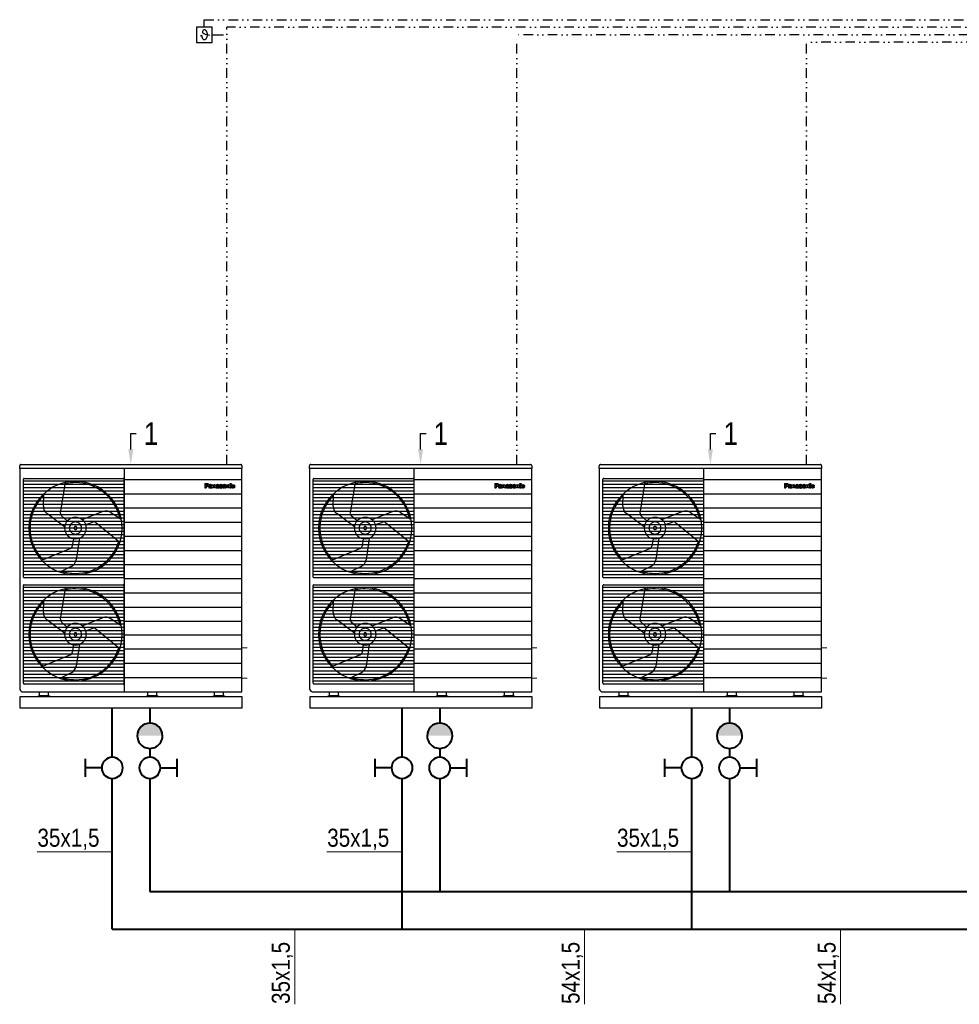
# Model space of a CAD drawing. Header units: centimetres. Extents: x 1912 to 37354, y 4932 to 6633.
# Tile 154 of 236: x 33851 to 34476, y 5716 to 6371. Entities that reach past the tile are written whole.
import ezdxf
from ezdxf import colors
from ezdxf.entities.mleader import LeaderData, LeaderLine
from ezdxf.lldxf.tags import DXFTag
from ezdxf.math import Vec2, Vec3

# ---------------------------------------------------------------- set-up
doc = ezdxf.new("R2010")
doc.units = ezdxf.units.CM
doc.linetypes.add('DIVIDE2', pattern=[15.875, 6.35, -3.175, 0, -3.175, 0, -3.175])
for name, color, linetype in [('$_urządzenia', 250, 'Continuous'), ('IS_Armatura_Therm', 250, 'SOLID'), ('PANASONIC', 7, 'Continuous')]:
    doc.layers.add(name, color=color, linetype=linetype)
for name, color, linetype, lineweight in [('IS_Opis', 250, 'Continuous', 9), ('IS_Powrót', 5, 'DASH', 40), ('IS_sygnał', 210, 'DIVIDE2', 25), ('IS_Zasilanie', 1, 'SOLID', 40), ('IS_Zimna_woda', 5, 'SOLID', 40), ('PIPES_FLOW', 12, 'Continuous', 0), ('PIPES_RETURN', 160, 'Continuous', 0)]:
    doc.layers.add(name, color=color, linetype=linetype, lineweight=lineweight)
doc.styles.add('styl1', font='ARIALN.TTF')
tags = doc.linetypes.add('DASH', pattern=[15, 10, -5]).pattern_tags.tags
tags[6:7] = [DXFTag(74, 4), DXFTag(75, 0), DXFTag(340, '0'), DXFTag(46, 0.0), DXFTag(50, 0.0), DXFTag(44, 0.0), DXFTag(45, 0.0)]
tags[4:5] = [DXFTag(74, 4), DXFTag(75, 0), DXFTag(340, '0'), DXFTag(46, 0.0), DXFTag(50, 0.0), DXFTag(44, 0.0), DXFTag(45, 0.0)]
tags = doc.linetypes.add('SOLID', pattern=[10, 10, 0]).pattern_tags.tags
tags[6:7] = [DXFTag(74, 4), DXFTag(75, 0), DXFTag(340, '0'), DXFTag(46, 0.0), DXFTag(50, 0.0), DXFTag(44, 0.0), DXFTag(45, 0.0)]
tags[4:5] = [DXFTag(74, 4), DXFTag(75, 0), DXFTag(340, '0'), DXFTag(46, 0.0), DXFTag(50, 0.0), DXFTag(44, 0.0), DXFTag(45, 0.0)]

# ---------------------------------------------------------------- blocks, each defined once
blk = doc.blocks.new('Zaworek')
at = {"layer": 'IS_Zimna_woda', "color": 18, "true_color": 0x000000}
for p, q in [((2, 0), (5.15, 0)), ((5.15, 1.72), (5.15, -1.72))]:
    blk.add_line(p, q, dxfattribs=at)
blk.add_circle((0, 0), 2, dxfattribs=at)
blk = doc.blocks.new('PC zew')
for p, q in [((34358.09, 72419.31), (34504.19, 72419.31)), ((34357.27, 72416.6), (34357.27, 72418.5)), ((34505.01, 72416.6), (34357.27, 72416.6)), ((34357.27, 72416.6), (34357.27, 72270.02)), ((34505.01, 72416.6), (34357.27, 72416.6)), ((34426.62, 72416.6), (34426.62, 72268.18)), ((34505.01, 72418.5), (34505.01, 72416.6)), ((34505.01, 72268.18), (34505.01, 72416.6)), ((34359.74, 72344.53), (34359.74, 72409.56)), ((34426.6, 72408.17), (34359.74, 72408.17)), ((34426.6, 72405.95), (34359.74, 72405.95)), ((34360.25, 72410.08), (34426.09, 72410.08)), ((34384.44, 72387.05), (34387.81, 72407.5)), ((34426.6, 72409.56), (34426.6, 72344.53)), ((34505.01, 72409.15), (34426.62, 72409.15)), ((34426.6, 72403.73), (34359.74, 72403.73)), ((34426.6, 72401.51), (34359.74, 72401.51)), ((34426.6, 72399.29), (34359.74, 72399.29)), ((34373.01, 72391.62), (34373.23, 72399.74)), ((34505.01, 72399.71), (34426.62, 72399.71)), ((34426.6, 72397.07), (34359.74, 72397.07)), ((34426.6, 72394.85), (34359.74, 72394.85)), ((34426.6, 72392.63), (34359.74, 72392.63)), ((34426.6, 72390.41), (34359.74, 72390.41)), ((34426.6, 72388.19), (34359.74, 72388.19)), ((34387.16, 72377.87), (34375.39, 72386.65)), ((34398.86, 72382.73), (34412.39, 72388.07)), ((34417.87, 72387.47), (34424.65, 72383)), ((34505.01, 72390.27), (34426.62, 72390.27)), ((34426.6, 72385.97), (34359.74, 72385.97)), ((34426.6, 72383.75), (34359.74, 72383.75)), ((34426.6, 72381.53), (34359.74, 72381.53)), ((34388.89, 72381.83), (34385.09, 72385.21)), ((34401.16, 72379.42), (34405.97, 72381.1)), ((34407.89, 72380.75), (34423.94, 72367.64)), ((34505.03, 72380.84), (34426.64, 72380.84)), ((34426.6, 72379.31), (34359.74, 72379.31)), ((34426.6, 72377.09), (34359.74, 72377.09)), ((34426.6, 72374.87), (34359.74, 72374.87)), ((34426.6, 72372.65), (34359.74, 72372.65)), ((34426.6, 72370.43), (34359.74, 72370.43)), ((34426.6, 72368.21), (34359.74, 72368.21)), ((34393.03, 72370), (34392.23, 72364.97)), ((34396.96, 72370.4), (34394.85, 72356)), ((34505.03, 72371.4), (34426.64, 72371.4)), ((34426.6, 72365.99), (34359.74, 72365.99)), ((34426.6, 72363.77), (34359.74, 72363.77)), ((34426.6, 72361.55), (34359.74, 72361.55)), ((34391.02, 72363.45), (34371.87, 72355.51)), ((34505.05, 72361.96), (34426.67, 72361.96)), ((34426.6, 72359.33), (34359.74, 72359.33)), ((34426.6, 72357.11), (34359.74, 72357.11)), ((34426.6, 72354.89), (34359.74, 72354.89)), ((34426.6, 72352.67), (34359.74, 72352.67)), ((34426.6, 72350.46), (34359.74, 72350.46)), ((34426.6, 72348.24), (34359.74, 72348.24)), ((34391.6, 72351.55), (34384.35, 72347.89)), ((34505.05, 72352.52), (34426.67, 72352.52)), ((34426.6, 72346.02), (34359.74, 72346.02)), ((34426.09, 72344.02), (34360.25, 72344.02)), ((34505.05, 72343.24), (34426.67, 72343.24)), ((34359.74, 72273.89), (34359.74, 72338.92)), ((34426.6, 72337.52), (34359.74, 72337.52)), ((34426.6, 72335.3), (34359.74, 72335.3)), ((34360.25, 72339.43), (34426.09, 72339.43)), ((34384.44, 72316.4), (34387.81, 72336.86)), ((34426.6, 72338.92), (34426.6, 72273.89)), ((34505.05, 72333.8), (34426.67, 72333.8)), ((34426.6, 72333.08), (34359.74, 72333.08)), ((34426.6, 72330.86), (34359.74, 72330.86)), ((34426.6, 72328.64), (34359.74, 72328.64)), ((34373.01, 72320.98), (34373.23, 72329.09)), ((34426.6, 72326.42), (34359.74, 72326.42)), ((34426.6, 72324.2), (34359.74, 72324.2)), ((34426.6, 72321.98), (34359.74, 72321.98)), ((34505.07, 72324.36), (34426.69, 72324.36)), ((34426.6, 72319.76), (34359.74, 72319.76)), ((34426.6, 72317.54), (34359.74, 72317.54)), ((34426.6, 72315.33), (34359.74, 72315.33)), ((34387.16, 72307.23), (34375.39, 72316.01)), ((34388.89, 72311.18), (34385.09, 72314.57)), ((34398.86, 72312.08), (34412.39, 72317.43)), ((34417.87, 72316.83), (34424.65, 72312.36)), ((34505.07, 72314.92), (34426.69, 72314.92)), ((34426.6, 72313.11), (34359.74, 72313.11)), ((34426.6, 72310.89), (34359.74, 72310.89)), ((34426.6, 72308.67), (34359.74, 72308.67)), ((34401.16, 72308.77), (34405.97, 72310.45)), ((34407.89, 72310.11), (34423.94, 72297)), ((34426.6, 72306.45), (34359.74, 72306.45)), ((34426.6, 72304.23), (34359.74, 72304.23)), ((34426.6, 72302.01), (34359.74, 72302.01)), ((34505.07, 72305.89), (34426.69, 72305.89)), ((34426.6, 72299.79), (34359.74, 72299.79)), ((34426.6, 72297.57), (34359.74, 72297.57)), ((34426.6, 72295.35), (34359.74, 72295.35)), ((34393.03, 72299.36), (34392.23, 72294.33)), ((34396.96, 72299.75), (34394.85, 72285.35)), ((34505.07, 72296.45), (34426.69, 72296.45)), ((34426.6, 72293.13), (34359.74, 72293.13)), ((34426.6, 72290.91), (34359.74, 72290.91)), ((34426.6, 72288.69), (34359.74, 72288.69)), ((34391.02, 72292.8), (34371.87, 72284.87)), ((34426.6, 72286.47), (34359.74, 72286.47)), ((34426.6, 72284.25), (34359.74, 72284.25)), ((34426.6, 72282.03), (34359.74, 72282.03)), ((34505.09, 72287.01), (34426.71, 72287.01)), ((34426.6, 72279.81), (34359.74, 72279.81)), ((34426.6, 72277.59), (34359.74, 72277.59)), ((34426.6, 72275.37), (34359.74, 72275.37)), ((34391.6, 72280.9), (34384.35, 72277.25)), ((34505.09, 72277.57), (34426.71, 72277.57)), ((34426.09, 72273.38), (34360.25, 72273.38)), ((34357.67, 72257.37), (34357.67, 72265.04)), ((34357.67, 72265.04), (34505.01, 72265.04)), ((34359.91, 72268.18), (34505.01, 72268.18)), ((34369.77, 72265.04), (34369.77, 72265.48)), ((34369.77, 72265.48), (34377.05, 72265.48)), ((34377.05, 72265.04), (34369.77, 72265.04)), ((34370.52, 72265.48), (34370.52, 72268.08)), ((34370.52, 72268.08), (34376.3, 72268.08)), ((34376.3, 72265.48), (34370.52, 72265.48)), ((34376.3, 72268.08), (34376.3, 72265.48)), ((34377.05, 72265.48), (34377.05, 72265.04)), ((34441.73, 72265.08), (34441.73, 72265.52)), ((34441.73, 72265.52), (34449, 72265.52)), ((34449, 72265.08), (34441.73, 72265.08)), ((34442.48, 72265.52), (34442.48, 72268.13)), ((34442.48, 72268.13), (34448.25, 72268.13)), ((34448.25, 72265.52), (34442.48, 72265.52)), ((34448.25, 72268.13), (34448.25, 72265.52)), ((34449, 72265.52), (34449, 72265.08)), ((34486.09, 72265.08), (34486.09, 72265.52)), ((34486.09, 72265.52), (34493.36, 72265.52)), ((34493.36, 72265.08), (34486.09, 72265.08)), ((34486.84, 72265.52), (34486.84, 72268.13)), ((34486.84, 72268.13), (34492.61, 72268.13)), ((34492.61, 72265.52), (34486.84, 72265.52)), ((34492.61, 72268.13), (34492.61, 72265.52)), ((34493.36, 72265.52), (34493.36, 72265.08)), ((34505.01, 72265.04), (34505.01, 72257.37)), ((34505.01, 72257.37), (34357.67, 72257.37))]:
    blk.add_line(p, q)
for centre, radius, start, end in [((34358.09, 72418.5), 0.814, 89.98364, 180.01636), ((34504.19, 72418.5), 0.814, 0.02196, 90.02293), ((34360.25, 72409.56), 0.515, 90.01761, 179.98239), ((34394.33, 72377.09), 31.03, 90.00067, 179.99933), ((34394.31, 72376.99), 30.28, 89.96285, 102.66937), ((34394.33, 72377.09), 31.03, 0.00067, 89.99933), ((34394.33, 72377.08), 30.19, 12.39635, 89.99596), ((34426.09, 72409.56), 0.515, 0.01761, 89.98239), ((34394.24, 72377.13), 30.09, 134.36908, 180.07343), ((34379.05, 72391.46), 6.04, 178.46923, 232.75633), ((34386.42, 72386.72), 2.01, 170.62984, 228.53134), ((34414.55, 72382.43), 6.03, 56.5887, 110.90233), ((34394.33, 72377.09), 7.21, 90.00153, 179.99847), ((34394.33, 72377.09), 4.02, 89.99903, 180.00097), ((34394.33, 72377.09), 7.21, 0.00153, 89.99847), ((34394.33, 72377.09), 4.02, 359.99903, 90.00097), ((34406.61, 72379.19), 2.01, 50.79534, 108.63861), ((34394.33, 72377.09), 31.03, 180.00067, 269.99933), ((34394.24, 72377.05), 30.09, 179.92471, 224.63983), ((34394.33, 72377.09), 7.21, 180.00153, 269.99847), ((34394.33, 72377.09), 4.02, 179.99903, 270.00097), ((34394.33, 72377.09), 1.01, 89.96925, 179.99443), ((34394.33, 72377.09), 1.01, 180.00557, 270.03075), ((34394.33, 72377.09), 1.01, 359.99782, 90.00218), ((34394.33, 72377.09), 1.01, 269.99782, 0.00218), ((34394.33, 72377.09), 4.02, 269.99903, 0.00097), ((34394.33, 72377.09), 7.21, 270.00153, 359.99847), ((34394.33, 72377.09), 31.03, 270.00067, 359.99933), ((34394.33, 72377.11), 30.2, 270.00333, 343.04179), ((34390.25, 72365.31), 2.01, 292.47921, 350.39463), ((34388.89, 72356.94), 6.04, 296.72983, 351.03207), ((34394.3, 72377.07), 30.16, 252.17459, 270.05687), ((34360.25, 72344.53), 0.515, 180.01761, 269.98239), ((34426.09, 72344.53), 0.515, 270.01761, 359.98239), ((34360.25, 72338.92), 0.514, 89.97217, 180.02783), ((34394.33, 72306.45), 31.03, 90.00067, 179.99933), ((34394.31, 72306.35), 30.28, 89.96285, 102.66937), ((34394.33, 72306.45), 31.03, 0.00067, 89.99933), ((34394.33, 72306.44), 30.19, 12.39635, 89.99596), ((34426.09, 72338.92), 0.514, 359.97217, 90.02783), ((34394.24, 72306.49), 30.09, 134.36908, 180.07343), ((34379.05, 72320.82), 6.04, 178.46923, 232.75633), ((34386.42, 72316.08), 2.01, 170.62984, 228.53134), ((34414.55, 72311.79), 6.03, 56.5887, 110.90233), ((34394.33, 72306.45), 7.21, 90.00153, 179.99847), ((34394.33, 72306.45), 4.02, 89.99903, 180.00097), ((34394.33, 72306.45), 7.21, 0.00153, 89.99847), ((34394.33, 72306.45), 4.02, 359.99903, 90.00097), ((34406.61, 72308.55), 2.01, 50.75254, 108.64448), ((34394.33, 72306.45), 31.03, 180.00067, 269.99933), ((34394.24, 72306.41), 30.09, 179.92471, 224.63983), ((34394.33, 72306.45), 7.21, 180.00153, 269.99847), ((34394.33, 72306.45), 4.02, 179.99903, 270.00097), ((34394.33, 72306.45), 1.01, 89.96925, 179.99443), ((34394.33, 72306.45), 1.01, 180.00557, 270.03075), ((34394.33, 72306.45), 1.01, 359.99782, 90.00218), ((34394.33, 72306.45), 1.01, 269.99782, 0.00218), ((34394.33, 72306.45), 4.02, 269.99903, 0.00097), ((34394.33, 72306.45), 7.21, 270.00153, 359.99847), ((34394.33, 72306.45), 31.03, 270.00067, 359.99933), ((34394.33, 72306.46), 30.2, 270.00333, 343.04179), ((34390.25, 72294.66), 2.01, 292.47921, 350.39463), ((34388.89, 72286.29), 6.04, 296.72983, 351.03207), ((34394.3, 72306.42), 30.16, 252.17459, 270.05687), ((34359.57, 72270.5), 2.35, 191.76109, 278.21206), ((34360.25, 72273.89), 0.515, 180.01761, 269.98239), ((34426.09, 72273.89), 0.515, 270.01761, 359.98239)]:
    blk.add_arc(centre, radius, start, end)
at = {"layer": 'PANASONIC'}
for points in [[(34480.4, 72406.72), (34481.91, 72406.72)], [(34480.4, 72406.72), (34480.4, 72403.76)], [(34480.4, 72406.72), (34481.91, 72406.72)], [(34480.4, 72406.72), (34480.4, 72403.76)], [(34481.29, 72406.01), (34481.29, 72405.37)], [(34481.29, 72406.01), (34481.82, 72406.01)], [(34481.29, 72406.01), (34481.29, 72405.37)], [(34481.29, 72406.01), (34481.82, 72406.01)], [(34481.65, 72405.37), (34481.74, 72405.37), (34481.84, 72405.37), (34481.97, 72405.41), (34482.06, 72405.5), (34482.1, 72405.55), (34482.12, 72405.62), (34482.12, 72405.68), (34482.12, 72405.74), (34482.02, 72405.93), (34481.82, 72406.01)], [(34481.65, 72405.37), (34481.74, 72405.37), (34481.84, 72405.37), (34481.97, 72405.41), (34482.06, 72405.5), (34482.1, 72405.55), (34482.12, 72405.62), (34482.12, 72405.68), (34482.12, 72405.74), (34482.02, 72405.93), (34481.82, 72406.01)], [(34482.91, 72406.13), (34482.99, 72405.86), (34483, 72405.57), (34482.96, 72405.37), (34482.88, 72405.18), (34482.76, 72405.02), (34482.6, 72404.89), (34482.43, 72404.78), (34482.24, 72404.72), (34482.04, 72404.69), (34481.84, 72404.67)], [(34482.91, 72406.13), (34482.99, 72405.86), (34483, 72405.57), (34482.96, 72405.37), (34482.88, 72405.18), (34482.76, 72405.02), (34482.6, 72404.89), (34482.43, 72404.78), (34482.24, 72404.72), (34482.04, 72404.69), (34481.84, 72404.67)], [(34481.87, 72406.72), (34481.95, 72406.72), (34482.03, 72406.72)], [(34481.87, 72406.72), (34481.95, 72406.72), (34482.03, 72406.72)], [(34482.03, 72406.72), (34482.18, 72406.7), (34482.31, 72406.67), (34482.43, 72406.62), (34482.55, 72406.55), (34482.66, 72406.46), (34482.76, 72406.37), (34482.83, 72406.25), (34482.91, 72406.13)], [(34482.03, 72406.72), (34482.18, 72406.7), (34482.31, 72406.67), (34482.43, 72406.62), (34482.55, 72406.55), (34482.66, 72406.46), (34482.76, 72406.37), (34482.83, 72406.25), (34482.91, 72406.13)], [(34485.18, 72403.93), (34485.16, 72404.18), (34485.15, 72404.43), (34485.14, 72404.75), (34485.14, 72405.08), (34485.13, 72405.25), (34485.1, 72405.43), (34485, 72405.63), (34484.82, 72405.79), (34484.7, 72405.84), (34484.56, 72405.88), (34484.35, 72405.92), (34484.12, 72405.93), (34483.9, 72405.93), (34483.68, 72405.9), (34483.56, 72405.87), (34483.44, 72405.83), (34483.21, 72405.67), (34483.06, 72405.42), (34483.04, 72405.31), (34483.04, 72405.2), (34483.05, 72405.18), (34483.06, 72405.16)], [(34485.18, 72403.93), (34485.16, 72404.18), (34485.15, 72404.43), (34485.14, 72404.75), (34485.14, 72405.08), (34485.13, 72405.25), (34485.1, 72405.43), (34485, 72405.63), (34484.82, 72405.79), (34484.7, 72405.84), (34484.56, 72405.88), (34484.35, 72405.92), (34484.12, 72405.93), (34483.9, 72405.93), (34483.68, 72405.9), (34483.56, 72405.87), (34483.44, 72405.83), (34483.21, 72405.67), (34483.06, 72405.42), (34483.04, 72405.31), (34483.04, 72405.2), (34483.05, 72405.18), (34483.06, 72405.16)], [(34486.14, 72404.94), (34486.14, 72403.76), (34485.33, 72403.76), (34485.33, 72405.88), (34486.1, 72405.88), (34486.11, 72405.65)], [(34486.14, 72404.94), (34486.14, 72403.76), (34485.33, 72403.76), (34485.33, 72405.88), (34486.1, 72405.88), (34486.11, 72405.65)], [(34486.11, 72405.65), (34486.27, 72405.77), (34486.44, 72405.87), (34486.75, 72405.95), (34487.07, 72405.91), (34487.36, 72405.74), (34487.54, 72405.46), (34487.58, 72405.3), (34487.59, 72405.13)], [(34486.11, 72405.65), (34486.27, 72405.77), (34486.44, 72405.87), (34486.75, 72405.95), (34487.07, 72405.91), (34487.36, 72405.74), (34487.54, 72405.46), (34487.58, 72405.3), (34487.59, 72405.13)], [(34489.92, 72403.93), (34489.91, 72404.18), (34489.9, 72404.43), (34489.9, 72404.75), (34489.9, 72405.08), (34489.88, 72405.25), (34489.85, 72405.43), (34489.75, 72405.63), (34489.57, 72405.79), (34489.45, 72405.84), (34489.32, 72405.88), (34489.1, 72405.92), (34488.87, 72405.93), (34488.65, 72405.93), (34488.43, 72405.9), (34488.31, 72405.87), (34488.2, 72405.83), (34487.96, 72405.67), (34487.82, 72405.42), (34487.8, 72405.31), (34487.8, 72405.2), (34487.8, 72405.18), (34487.81, 72405.16)], [(34489.92, 72403.93), (34489.91, 72404.18), (34489.9, 72404.43), (34489.9, 72404.75), (34489.9, 72405.08), (34489.88, 72405.25), (34489.85, 72405.43), (34489.75, 72405.63), (34489.57, 72405.79), (34489.45, 72405.84), (34489.32, 72405.88), (34489.1, 72405.92), (34488.87, 72405.93), (34488.65, 72405.93), (34488.43, 72405.9), (34488.31, 72405.87), (34488.2, 72405.83), (34487.96, 72405.67), (34487.82, 72405.42), (34487.8, 72405.31), (34487.8, 72405.2), (34487.8, 72405.18), (34487.81, 72405.16)], [(34492.08, 72405.27), (34492.07, 72405.39), (34492.04, 72405.52), (34491.98, 72405.64), (34491.88, 72405.74), (34491.79, 72405.8), (34491.68, 72405.85), (34491.58, 72405.88), (34491.46, 72405.9), (34491.21, 72405.94), (34490.94, 72405.94), (34490.79, 72405.92), (34490.63, 72405.9), (34490.44, 72405.83), (34490.27, 72405.72), (34490.15, 72405.59), (34490.06, 72405.44), (34490.04, 72405.36), (34490.04, 72405.28), (34490.04, 72405.15), (34490.08, 72405.02), (34490.21, 72404.83), (34490.41, 72404.7), (34490.52, 72404.66), (34490.63, 72404.63), (34490.87, 72404.58), (34491.1, 72404.54)], [(34492.08, 72405.27), (34492.07, 72405.39), (34492.04, 72405.52), (34491.98, 72405.64), (34491.88, 72405.74), (34491.79, 72405.8), (34491.68, 72405.85), (34491.58, 72405.88), (34491.46, 72405.9), (34491.21, 72405.94), (34490.94, 72405.94), (34490.79, 72405.92), (34490.63, 72405.9), (34490.44, 72405.83), (34490.27, 72405.72), (34490.15, 72405.59), (34490.06, 72405.44), (34490.04, 72405.36), (34490.04, 72405.28), (34490.04, 72405.15), (34490.08, 72405.02), (34490.21, 72404.83), (34490.41, 72404.7), (34490.52, 72404.66), (34490.63, 72404.63), (34490.87, 72404.58), (34491.1, 72404.54)], [(34491.2, 72405.94), (34490.94, 72405.94)], [(34493.63, 72405.92), (34493.52, 72405.93), (34493.4, 72405.94), (34493.28, 72405.93), (34493.16, 72405.92), (34492.99, 72405.88), (34492.83, 72405.81), (34492.68, 72405.72), (34492.54, 72405.61), (34492.42, 72405.47), (34492.33, 72405.31), (34492.26, 72405.13), (34492.22, 72404.95), (34492.23, 72404.72), (34492.26, 72404.5), (34492.33, 72404.34), (34492.42, 72404.18), (34492.52, 72404.04), (34492.65, 72403.92), (34492.85, 72403.8), (34493.07, 72403.73), (34493.24, 72403.71), (34493.4, 72403.69), (34493.56, 72403.71), (34493.73, 72403.73), (34493.94, 72403.8), (34494.15, 72403.92)], [(34493.63, 72405.92), (34493.52, 72405.93), (34493.4, 72405.94), (34493.28, 72405.93), (34493.16, 72405.92), (34492.99, 72405.88), (34492.83, 72405.81), (34492.68, 72405.72), (34492.54, 72405.61), (34492.42, 72405.47), (34492.33, 72405.31), (34492.26, 72405.13), (34492.22, 72404.95), (34492.23, 72404.72), (34492.26, 72404.5), (34492.33, 72404.34), (34492.42, 72404.18), (34492.52, 72404.04), (34492.65, 72403.92), (34492.85, 72403.8), (34493.07, 72403.73), (34493.24, 72403.71), (34493.4, 72403.69), (34493.56, 72403.71), (34493.73, 72403.73), (34493.94, 72403.8), (34494.15, 72403.92)], [(34494.15, 72403.92), (34494.27, 72404.04), (34494.38, 72404.18), (34494.47, 72404.33), (34494.53, 72404.5), (34494.57, 72404.72), (34494.57, 72404.95), (34494.54, 72405.13), (34494.47, 72405.31), (34494.38, 72405.47), (34494.26, 72405.61), (34494.12, 72405.72), (34493.97, 72405.81), (34493.81, 72405.88), (34493.63, 72405.92)], [(34494.15, 72403.92), (34494.27, 72404.04), (34494.38, 72404.18), (34494.47, 72404.33), (34494.53, 72404.5), (34494.57, 72404.72), (34494.57, 72404.95), (34494.54, 72405.13), (34494.47, 72405.31), (34494.38, 72405.47), (34494.26, 72405.61), (34494.12, 72405.72), (34493.97, 72405.81), (34493.81, 72405.88), (34493.63, 72405.92)], [(34495.5, 72404.94), (34495.5, 72403.76), (34494.69, 72403.76), (34494.69, 72405.88), (34495.45, 72405.88), (34495.47, 72405.65)], [(34495.5, 72404.94), (34495.5, 72403.76), (34494.69, 72403.76), (34494.69, 72405.88), (34495.45, 72405.88), (34495.47, 72405.65)], [(34495.47, 72405.65), (34495.63, 72405.77), (34495.8, 72405.87), (34496.11, 72405.95), (34496.42, 72405.91), (34496.71, 72405.74), (34496.9, 72405.46), (34496.93, 72405.3), (34496.95, 72405.13)], [(34495.47, 72405.65), (34495.63, 72405.77), (34495.8, 72405.87), (34496.11, 72405.95), (34496.42, 72405.91), (34496.71, 72405.74), (34496.9, 72405.46), (34496.93, 72405.3), (34496.95, 72405.13)], [(34497.11, 72406.72), (34497.9, 72406.72), (34497.9, 72406.16), (34497.11, 72406.16), (34497.11, 72406.72)], [(34497.11, 72406.72), (34497.9, 72406.72), (34497.9, 72406.16), (34497.11, 72406.16), (34497.11, 72406.72)], [(34497.11, 72403.76), (34497.9, 72403.76), (34497.9, 72405.88), (34497.11, 72405.88), (34497.11, 72403.76)], [(34497.11, 72403.76), (34497.9, 72403.76), (34497.9, 72405.88), (34497.11, 72405.88), (34497.11, 72403.76)], [(34498.05, 72405.13), (34498.1, 72405.28), (34498.16, 72405.41), (34498.25, 72405.53), (34498.35, 72405.64), (34498.46, 72405.73), (34498.58, 72405.81), (34498.72, 72405.86), (34498.86, 72405.9)], [(34498.05, 72405.13), (34498.1, 72405.28), (34498.16, 72405.41), (34498.25, 72405.53), (34498.35, 72405.64), (34498.46, 72405.73), (34498.58, 72405.81), (34498.72, 72405.86), (34498.86, 72405.9)], [(34498.86, 72405.9), (34499.2, 72405.93), (34499.53, 72405.89), (34499.75, 72405.8), (34499.95, 72405.66), (34500.05, 72405.55), (34500.13, 72405.42), (34500.19, 72405.25), (34500.21, 72405.08)], [(34498.86, 72405.9), (34499.2, 72405.93), (34499.53, 72405.89), (34499.75, 72405.8), (34499.95, 72405.66), (34500.05, 72405.55), (34500.13, 72405.42), (34500.19, 72405.25), (34500.21, 72405.08)], [(34480.4, 72403.76), (34481.29, 72403.76)], [(34480.4, 72403.76), (34481.29, 72403.76)], [(34481.29, 72405.37), (34481.65, 72405.37)], [(34481.29, 72405.37), (34481.65, 72405.37)], [(34481.29, 72404.67), (34481.29, 72403.76)], [(34481.29, 72404.67), (34481.84, 72404.67)], [(34481.29, 72404.67), (34481.29, 72403.76)], [(34481.29, 72404.67), (34481.84, 72404.67)], [(34483.77, 72405.14), (34483.77, 72405.2), (34483.79, 72405.27), (34483.84, 72405.35), (34483.93, 72405.41), (34484.07, 72405.43), (34484.21, 72405.41), (34484.29, 72405.36), (34484.34, 72405.28), (34484.34, 72405.22), (34484.32, 72405.16), (34484.28, 72405.13), (34484.24, 72405.1), (34484.21, 72405.09), (34484.18, 72405.08), (34484.04, 72405.05), (34483.89, 72405.02), (34483.78, 72405), (34483.67, 72404.98), (34483.51, 72404.95), (34483.37, 72404.9), (34483.23, 72404.84), (34483.12, 72404.76), (34483.01, 72404.61), (34482.95, 72404.43), (34482.95, 72404.31), (34482.96, 72404.19), (34483.11, 72403.91), (34483.38, 72403.74), (34483.55, 72403.71), (34483.73, 72403.7), (34483.91, 72403.73), (34484.08, 72403.78), (34484.23, 72403.86), (34484.35, 72403.98)], [(34483.77, 72405.14), (34483.77, 72405.2), (34483.79, 72405.27), (34483.84, 72405.35), (34483.93, 72405.41), (34484.07, 72405.43), (34484.21, 72405.41), (34484.29, 72405.36), (34484.34, 72405.28), (34484.34, 72405.22), (34484.32, 72405.16), (34484.28, 72405.13), (34484.24, 72405.1), (34484.21, 72405.09), (34484.18, 72405.08), (34484.04, 72405.05), (34483.89, 72405.02), (34483.78, 72405), (34483.67, 72404.98), (34483.51, 72404.95), (34483.37, 72404.9), (34483.23, 72404.84), (34483.12, 72404.76), (34483.01, 72404.61), (34482.95, 72404.43), (34482.95, 72404.31), (34482.96, 72404.19), (34483.11, 72403.91), (34483.38, 72403.74), (34483.55, 72403.71), (34483.73, 72403.7), (34483.91, 72403.73), (34484.08, 72403.78), (34484.23, 72403.86), (34484.35, 72403.98)], [(34483.06, 72405.16), (34483.77, 72405.14)], [(34483.06, 72405.16), (34483.77, 72405.14)], [(34484.3, 72404.34), (34484.25, 72404.27), (34484.16, 72404.22), (34484.08, 72404.2), (34484, 72404.18), (34483.93, 72404.18), (34483.85, 72404.19), (34483.8, 72404.22), (34483.75, 72404.25), (34483.72, 72404.29), (34483.7, 72404.34), (34483.71, 72404.42), (34483.75, 72404.48), (34483.79, 72404.51), (34483.84, 72404.53), (34483.96, 72404.57), (34484.08, 72404.61), (34484.23, 72404.66), (34484.37, 72404.71), (34484.37, 72404.6), (34484.36, 72404.5), (34484.35, 72404.41), (34484.3, 72404.34)], [(34484.3, 72404.34), (34484.25, 72404.27), (34484.16, 72404.22), (34484.08, 72404.2), (34484, 72404.18), (34483.93, 72404.18), (34483.85, 72404.19), (34483.8, 72404.22), (34483.75, 72404.25), (34483.72, 72404.29), (34483.7, 72404.34), (34483.71, 72404.42), (34483.75, 72404.48), (34483.79, 72404.51), (34483.84, 72404.53), (34483.96, 72404.57), (34484.08, 72404.61), (34484.23, 72404.66), (34484.37, 72404.71), (34484.37, 72404.6), (34484.36, 72404.5), (34484.35, 72404.41), (34484.3, 72404.34)], [(34484.35, 72403.98), (34484.38, 72403.91), (34484.4, 72403.83), (34484.42, 72403.8), (34484.44, 72403.76)], [(34484.35, 72403.98), (34484.38, 72403.91), (34484.4, 72403.83), (34484.42, 72403.8), (34484.44, 72403.76)], [(34484.44, 72403.76), (34485.23, 72403.76)], [(34484.44, 72403.76), (34485.23, 72403.76)], [(34485.23, 72403.76), (34485.19, 72403.84), (34485.18, 72403.93)], [(34485.23, 72403.76), (34485.19, 72403.84), (34485.18, 72403.93)], [(34486.75, 72404.99), (34486.75, 72405.05), (34486.73, 72405.11), (34486.68, 72405.2), (34486.59, 72405.25), (34486.37, 72405.27), (34486.19, 72405.13), (34486.16, 72405.04), (34486.14, 72404.94)], [(34486.75, 72404.99), (34486.75, 72405.05), (34486.73, 72405.11), (34486.68, 72405.2), (34486.59, 72405.25), (34486.37, 72405.27), (34486.19, 72405.13), (34486.16, 72405.04), (34486.14, 72404.94)], [(34487.59, 72405.13), (34487.59, 72403.76), (34486.75, 72403.76), (34486.75, 72404.99)], [(34487.59, 72405.13), (34487.59, 72403.76), (34486.75, 72403.76), (34486.75, 72404.99)], [(34488.52, 72405.14), (34488.52, 72405.2), (34488.54, 72405.27), (34488.59, 72405.35), (34488.67, 72405.41), (34488.82, 72405.43), (34488.96, 72405.41), (34489.04, 72405.36), (34489.08, 72405.28), (34489.09, 72405.22), (34489.07, 72405.16), (34489.04, 72405.13), (34488.99, 72405.1), (34488.96, 72405.09), (34488.92, 72405.08), (34488.78, 72405.05), (34488.64, 72405.02), (34488.52, 72405), (34488.41, 72404.98), (34488.27, 72404.95), (34488.11, 72404.9), (34487.99, 72404.84), (34487.87, 72404.76), (34487.75, 72404.61), (34487.7, 72404.43), (34487.69, 72404.31), (34487.71, 72404.19), (34487.86, 72403.91), (34488.13, 72403.74), (34488.3, 72403.71), (34488.48, 72403.7), (34488.66, 72403.73), (34488.83, 72403.78), (34488.98, 72403.86), (34489.11, 72403.98)], [(34488.52, 72405.14), (34488.52, 72405.2), (34488.54, 72405.27), (34488.59, 72405.35), (34488.67, 72405.41), (34488.82, 72405.43), (34488.96, 72405.41), (34489.04, 72405.36), (34489.08, 72405.28), (34489.09, 72405.22), (34489.07, 72405.16), (34489.04, 72405.13), (34488.99, 72405.1), (34488.96, 72405.09), (34488.92, 72405.08), (34488.78, 72405.05), (34488.64, 72405.02), (34488.52, 72405), (34488.41, 72404.98), (34488.27, 72404.95), (34488.11, 72404.9), (34487.99, 72404.84), (34487.87, 72404.76), (34487.75, 72404.61), (34487.7, 72404.43), (34487.69, 72404.31), (34487.71, 72404.19), (34487.86, 72403.91), (34488.13, 72403.74), (34488.3, 72403.71), (34488.48, 72403.7), (34488.66, 72403.73), (34488.83, 72403.78), (34488.98, 72403.86), (34489.11, 72403.98)], [(34487.81, 72405.16), (34488.52, 72405.14)], [(34487.81, 72405.16), (34488.52, 72405.14)], [(34489.06, 72404.34), (34488.99, 72404.27), (34488.92, 72404.22), (34488.83, 72404.2), (34488.75, 72404.18), (34488.67, 72404.18), (34488.6, 72404.19), (34488.55, 72404.22), (34488.5, 72404.25), (34488.47, 72404.29), (34488.45, 72404.34), (34488.46, 72404.42), (34488.5, 72404.48), (34488.55, 72404.51), (34488.59, 72404.53), (34488.71, 72404.57), (34488.83, 72404.61), (34488.97, 72404.66), (34489.11, 72404.71), (34489.12, 72404.6), (34489.11, 72404.5), (34489.09, 72404.41), (34489.06, 72404.34)], [(34489.06, 72404.34), (34488.99, 72404.27), (34488.92, 72404.22), (34488.83, 72404.2), (34488.75, 72404.18), (34488.67, 72404.18), (34488.6, 72404.19), (34488.55, 72404.22), (34488.5, 72404.25), (34488.47, 72404.29), (34488.45, 72404.34), (34488.46, 72404.42), (34488.5, 72404.48), (34488.55, 72404.51), (34488.59, 72404.53), (34488.71, 72404.57), (34488.83, 72404.61), (34488.97, 72404.66), (34489.11, 72404.71), (34489.12, 72404.6), (34489.11, 72404.5), (34489.09, 72404.41), (34489.06, 72404.34)], [(34489.11, 72403.98), (34489.13, 72403.91), (34489.15, 72403.83), (34489.17, 72403.8), (34489.2, 72403.76)], [(34489.11, 72403.98), (34489.13, 72403.91), (34489.15, 72403.83), (34489.17, 72403.8), (34489.2, 72403.76)], [(34489.2, 72403.76), (34489.98, 72403.76)], [(34489.2, 72403.76), (34489.98, 72403.76)], [(34489.98, 72403.76), (34489.94, 72403.84), (34489.92, 72403.93)], [(34489.98, 72403.76), (34489.94, 72403.84), (34489.92, 72403.93)], [(34490.01, 72404.43), (34490.02, 72404.32), (34490.05, 72404.22), (34490.12, 72404.08), (34490.22, 72403.97), (34490.39, 72403.85), (34490.58, 72403.77), (34490.78, 72403.72), (34490.99, 72403.7), (34491.21, 72403.69), (34491.42, 72403.71), (34491.6, 72403.76), (34491.79, 72403.84), (34491.86, 72403.88), (34491.93, 72403.94), (34492.02, 72404.03), (34492.09, 72404.14), (34492.14, 72404.26), (34492.16, 72404.39), (34492.16, 72404.52), (34492.14, 72404.64), (34492.07, 72404.77), (34491.98, 72404.88), (34491.81, 72404.99), (34491.63, 72405.07)], [(34490.01, 72404.43), (34490.02, 72404.32), (34490.05, 72404.22), (34490.12, 72404.08), (34490.22, 72403.97), (34490.39, 72403.85), (34490.58, 72403.77), (34490.78, 72403.72), (34490.99, 72403.7), (34491.21, 72403.69), (34491.42, 72403.71), (34491.6, 72403.76), (34491.79, 72403.84), (34491.86, 72403.88), (34491.93, 72403.94), (34492.02, 72404.03), (34492.09, 72404.14), (34492.14, 72404.26), (34492.16, 72404.39), (34492.16, 72404.52), (34492.14, 72404.64), (34492.07, 72404.77), (34491.98, 72404.88), (34491.81, 72404.99), (34491.63, 72405.07)], [(34490.79, 72404.47), (34490.01, 72404.47), (34490.01, 72404.43)], [(34490.79, 72404.47), (34490.01, 72404.47), (34490.01, 72404.43)], [(34491.1, 72404.54), (34491.18, 72404.52), (34491.27, 72404.5), (34491.33, 72404.46), (34491.36, 72404.39), (34491.36, 72404.32), (34491.32, 72404.25), (34491.25, 72404.2), (34491.18, 72404.18), (34491.07, 72404.18), (34490.97, 72404.2), (34490.92, 72404.22), (34490.88, 72404.25), (34490.83, 72404.3), (34490.8, 72404.36), (34490.79, 72404.41), (34490.79, 72404.47)], [(34491.1, 72404.54), (34491.18, 72404.52), (34491.27, 72404.5), (34491.33, 72404.46), (34491.36, 72404.39), (34491.36, 72404.32), (34491.32, 72404.25), (34491.25, 72404.2), (34491.18, 72404.18), (34491.07, 72404.18), (34490.97, 72404.2), (34490.92, 72404.22), (34490.88, 72404.25), (34490.83, 72404.3), (34490.8, 72404.36), (34490.79, 72404.41), (34490.79, 72404.47)], [(34490.83, 72405.37), (34490.88, 72405.43), (34490.95, 72405.46), (34491.07, 72405.48), (34491.21, 72405.46), (34491.3, 72405.39), (34491.34, 72405.27)], [(34490.83, 72405.37), (34490.88, 72405.43), (34490.95, 72405.46), (34491.07, 72405.48), (34491.21, 72405.46), (34491.3, 72405.39), (34491.34, 72405.27)], [(34491.54, 72405.1), (34491.3, 72405.16), (34491.07, 72405.2), (34491, 72405.21), (34490.93, 72405.23), (34490.9, 72405.23), (34490.88, 72405.24), (34490.83, 72405.3), (34490.83, 72405.37)], [(34490.83, 72405.37), (34490.83, 72405.37)], [(34490.83, 72405.37), (34490.83, 72405.37)], [(34491.54, 72405.1), (34491.3, 72405.16), (34491.07, 72405.2), (34491, 72405.21), (34490.93, 72405.23), (34490.9, 72405.23), (34490.88, 72405.24), (34490.83, 72405.3), (34490.83, 72405.37)], [(34491.34, 72405.27), (34492.08, 72405.27)], [(34491.34, 72405.27), (34492.08, 72405.27)], [(34491.63, 72405.07), (34491.54, 72405.1)], [(34491.63, 72405.07), (34491.54, 72405.1)], [(34493.69, 72404.42), (34493.51, 72404.25), (34493.26, 72404.26), (34493.17, 72404.32), (34493.11, 72404.42), (34493.07, 72404.52), (34493.05, 72404.62), (34493.03, 72404.83), (34493.05, 72405.05), (34493.09, 72405.16), (34493.14, 72405.25), (34493.33, 72405.39), (34493.56, 72405.34), (34493.61, 72405.3), (34493.66, 72405.25), (34493.7, 72405.16), (34493.74, 72405.05), (34493.76, 72404.83), (34493.75, 72404.62), (34493.73, 72404.52), (34493.69, 72404.42)], [(34493.69, 72404.42), (34493.51, 72404.25), (34493.26, 72404.26), (34493.17, 72404.32), (34493.11, 72404.42), (34493.07, 72404.52), (34493.05, 72404.62), (34493.03, 72404.83), (34493.05, 72405.05), (34493.09, 72405.16), (34493.14, 72405.25), (34493.33, 72405.39), (34493.56, 72405.34), (34493.61, 72405.3), (34493.66, 72405.25), (34493.7, 72405.16), (34493.74, 72405.05), (34493.76, 72404.83), (34493.75, 72404.62), (34493.73, 72404.52), (34493.69, 72404.42)], [(34496.11, 72404.99), (34496.1, 72405.05), (34496.09, 72405.11), (34496.04, 72405.2), (34495.95, 72405.25), (34495.73, 72405.27), (34495.55, 72405.13), (34495.52, 72405.04), (34495.5, 72404.94)], [(34496.11, 72404.99), (34496.1, 72405.05), (34496.09, 72405.11), (34496.04, 72405.2), (34495.95, 72405.25), (34495.73, 72405.27), (34495.55, 72405.13), (34495.52, 72405.04), (34495.5, 72404.94)], [(34496.95, 72405.13), (34496.95, 72403.76), (34496.11, 72403.76), (34496.11, 72404.99)], [(34496.95, 72405.13), (34496.95, 72403.76), (34496.11, 72403.76), (34496.11, 72404.99)], [(34500.03, 72404.04), (34499.77, 72403.84), (34499.46, 72403.72), (34499.23, 72403.7), (34499.01, 72403.7), (34498.72, 72403.77), (34498.47, 72403.92), (34498.29, 72404.08), (34498.15, 72404.27), (34498.07, 72404.44), (34498.02, 72404.62), (34498.01, 72404.88), (34498.05, 72405.13)], [(34500.03, 72404.04), (34499.77, 72403.84), (34499.46, 72403.72), (34499.23, 72403.7), (34499.01, 72403.7), (34498.72, 72403.77), (34498.47, 72403.92), (34498.29, 72404.08), (34498.15, 72404.27), (34498.07, 72404.44), (34498.02, 72404.62), (34498.01, 72404.88), (34498.05, 72405.13)], [(34499.48, 72405.08), (34499.43, 72405.21), (34499.34, 72405.31), (34499.17, 72405.37), (34499, 72405.33), (34498.91, 72405.25), (34498.85, 72405.13), (34498.81, 72404.85), (34498.84, 72404.55), (34498.89, 72404.44), (34498.97, 72404.34), (34499.09, 72404.27), (34499.23, 72404.26), (34499.31, 72404.29), (34499.38, 72404.34), (34499.44, 72404.42), (34499.47, 72404.51), (34499.47, 72404.57), (34499.48, 72404.64)], [(34499.48, 72405.08), (34499.43, 72405.21), (34499.34, 72405.31), (34499.17, 72405.37), (34499, 72405.33), (34498.91, 72405.25), (34498.85, 72405.13), (34498.81, 72404.85), (34498.84, 72404.55), (34498.89, 72404.44), (34498.97, 72404.34), (34499.09, 72404.27), (34499.23, 72404.26), (34499.31, 72404.29), (34499.38, 72404.34), (34499.44, 72404.42), (34499.47, 72404.51), (34499.47, 72404.57), (34499.48, 72404.64)], [(34500.21, 72405.08), (34499.48, 72405.08)], [(34500.21, 72405.08), (34499.48, 72405.08)], [(34499.48, 72404.64), (34500.24, 72404.64)], [(34499.48, 72404.64), (34500.24, 72404.64)], [(34499.49, 72404.64), (34500.23, 72404.64)], [(34500.24, 72404.64), (34500.2, 72404.32), (34500.03, 72404.04)], [(34500.24, 72404.64), (34500.2, 72404.32), (34500.03, 72404.04)]]:
    blk.add_lwpolyline(points, dxfattribs=at)
at = {"layer": 'PIPES_FLOW'}
blk.add_line((34505.01, 72297.37), (34508.47, 72297.37), dxfattribs=at)
at = {"layer": 'PIPES_RETURN'}
blk.add_line((34505.01, 72277.37), (34508.47, 72277.37), dxfattribs=at)
blk = doc.blocks.new('zawórzwrotny11')
at = {"layer": 'IS_Zimna_woda', "true_color": 0x000000}
h = blk.add_hatch(color=18, dxfattribs=at)
edge = h.paths.add_edge_path()
edge.add_arc((0, 0), 8.39, -899.93176, -719.93176, ccw=False)
edge.add_line((-8.39, -0.01), (8.39, 0.01))
at = {"layer": 'IS_Zimna_woda', "color": 18, "true_color": 0x000000}
for start, end in [(0.06824, 180.06824), (180.06824, 0.06824)]:
    blk.add_arc((0, 0), 8.39, start, end, dxfattribs=at)
blk = doc.blocks.new('A$C5091697A')
at = {"layer": 'IS_Armatura_Therm'}
for p, q in [((6.9, 6.75), (0, 6.75)), ((3.02, 5.39), (2.87, 5.24)), ((3.3, 5.53), (3.02, 5.39)), ((3.59, 5.53), (3.3, 5.53)), ((3.88, 5.53), (3.59, 5.53)), ((4.02, 5.39), (3.88, 5.53)), ((4.31, 5.1), (4.02, 5.39)), ((4.45, 4.96), (4.31, 5.1)), ((4.6, 4.53), (4.45, 4.96)), ((4.74, 4.24), (4.6, 4.53)), ((6.9, 0), (6.9, 6.75)), ((0, 0), (6.9, 0)), ((2.3, 2.95), (2.3, 2.51)), ((2.3, 2.51), (2.44, 2.08)), ((2.44, 2.08), (2.59, 1.8)), ((2.59, 1.8), (2.87, 1.65)), ((3.74, 3.66), (2.87, 4.09)), ((2.87, 1.65), (3.02, 1.36)), ((3.02, 1.36), (3.3, 1.36)), ((3.3, 1.36), (3.59, 1.36)), ((3.59, 1.36), (3.88, 1.36)), ((3.74, 3.66), (4.02, 3.52)), ((3.88, 1.36), (4.02, 1.51)), ((5.89, 3.09), (4.02, 3.52)), ((4.02, 1.51), (4.31, 1.65)), ((4.31, 1.65), (4.45, 1.94)), ((4.45, 1.94), (4.6, 2.23)), ((4.6, 2.23), (4.74, 2.66)), ((4.88, 3.81), (4.74, 4.24)), ((4.74, 2.66), (4.88, 2.95)), ((4.88, 3.38), (4.88, 3.81)), ((4.88, 2.95), (4.88, 3.38)), ((6.9, 3.38), (11.9, 3.38))]:
    blk.add_line(p, q, dxfattribs=at)
blk.add_lwpolyline([(0, 0), (6.9, 0), (6.9, 6.75), (0, 6.75), (0, 0)], close=True, dxfattribs=at)
for points in [[(2.3, 2.95), (2.3, 2.51), (2.44, 2.08), (2.59, 1.8), (2.87, 1.65), (3.02, 1.36), (3.3, 1.36), (3.59, 1.36), (3.88, 1.36), (4.02, 1.51), (4.31, 1.65), (4.45, 1.94), (4.6, 2.23), (4.74, 2.66), (4.88, 2.95), (4.88, 3.38), (4.88, 3.81), (4.74, 4.24), (4.6, 4.53), (4.45, 4.96), (4.31, 5.1), (4.02, 5.39), (3.88, 5.53), (3.59, 5.53), (3.3, 5.53), (3.02, 5.39), (2.87, 5.24)], [(2.73, 5.1), (2.59, 4.81)], [(2.73, 5.1), (2.59, 4.81)], [(2.59, 4.81), (2.59, 4.53)], [(2.59, 4.81), (2.59, 4.53)], [(2.59, 4.53), (2.59, 4.38)], [(2.59, 4.53), (2.59, 4.38)], [(2.59, 4.38), (2.87, 4.09)], [(2.59, 4.38), (2.87, 4.09)], [(2.87, 5.24), (2.73, 5.1)], [(2.87, 5.24), (2.73, 5.1)], [(1.87, 2.95), (1.72, 2.8)], [(1.87, 2.95), (1.72, 2.8)], [(2.3, 2.95), (2.16, 3.09), (2.01, 3.09), (1.87, 2.95)], [(2.3, 2.95), (2.16, 3.09), (2.01, 3.09), (1.87, 2.95)], [(3.74, 3.66), (2.87, 4.09)], [(3.74, 3.66), (4.02, 3.52)], [(5.89, 3.09), (4.02, 3.52)]]:
    blk.add_lwpolyline(points, dxfattribs=at)

msp = doc.modelspace()

# ---------------------------------------------------------------- linework, layer by layer
at = {"layer": 'IS_Opis'}
for p, q in [((33912.95, 5817.68), (33862.95, 5817.68)), ((34105.61, 5817.68), (34055.61, 5817.68)), ((34298.27, 5817.68), (34248.27, 5817.68)), ((34034.28, 5766.24), (34034.28, 5716.24)), ((34226.94, 5766.24), (34226.94, 5716.24)), ((34397.15, 5766.24), (34397.15, 5716.24))]:
    msp.add_line(p, q, dxfattribs=at)
at = {"layer": 'IS_Powrót'}
for p, q in [((33912.94, 5880.48), (33912.94, 5913.19)), ((34105.6, 5880.48), (34105.6, 5913.19)), ((34298.27, 5880.48), (34298.27, 5913.19)), ((33912.95, 5766.24), (33912.94, 5866.41)), ((34105.61, 5766.24), (34105.6, 5866.41)), ((34298.27, 5766.24), (34298.27, 5866.41)), ((33912.95, 5766.24), (34298.27, 5766.26)), ((34298.27, 5766.26), (34767.92, 5766.24))]:
    msp.add_line(p, q, dxfattribs=at)
at = {"layer": 'IS_sygnał'}
for p, q in [((33974.12, 6365.9), (33974.12, 6370.9)), ((33974.12, 6370.9), (35050.73, 6370.9)), ((33989.12, 6075.13), (33989.12, 6365.9)), ((35055.73, 6365.9), (33989.12, 6365.9)), ((34181.78, 6075.13), (34181.78, 6360.9)), ((35060.73, 6360.9), (34181.78, 6360.9)), ((35065.73, 6355.9), (34374.44, 6355.9)), ((34374.44, 6075.13), (34374.44, 6355.9))]:
    msp.add_line(p, q, dxfattribs=at)
at = {"layer": 'IS_Zasilanie'}
for p, q in [((33937.95, 5913.19), (33937.95, 5903.19)), ((34130.61, 5913.19), (34130.61, 5903.19)), ((34323.27, 5913.19), (34323.27, 5903.19)), ((33937.94, 5886.41), (33937.94, 5880.48)), ((34130.6, 5886.41), (34130.6, 5880.48)), ((34323.27, 5886.41), (34323.27, 5880.48)), ((33937.95, 5866.41), (33937.95, 5791.24)), ((34130.61, 5866.41), (34130.61, 5791.24)), ((34323.27, 5866.41), (34323.27, 5791.24)), ((33937.95, 5791.24), (34323.27, 5791.24)), ((34323.27, 5791.24), (34788.61, 5791.24))]:
    msp.add_line(p, q, dxfattribs=at)

# ---------------------------------------------------------------- block references
at = {"layer": '$_urządzenia'}
for p in [(-505.89, -66344.18), (-313.23, -66344.18), (-120.57, -66344.18)]:
    msp.add_blockref('PC zew', p, dxfattribs=at)
at = {"layer": 'IS_Armatura_Therm', "xscale": 1.5, "yscale": 1.5, "zscale": 1.5}
msp.add_blockref('A$C5091697A', (33968.94, 6355.77), dxfattribs=at)
at = {"layer": 'IS_Zimna_woda', "rotation": 180}
for p in [(33937.96, 5894.8), (34130.62, 5894.8), (34323.28, 5894.8)]:
    msp.add_blockref('zawórzwrotny11', p, dxfattribs=at)
at = {"layer": 'IS_Zimna_woda', "color": 18, "true_color": 0x000000, "xscale": -3.517579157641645, "yscale": 3.517579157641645, "zscale": 3.517579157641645}
for p in [(33912.94, 5873.45), (34105.6, 5873.45), (34298.27, 5873.45)]:
    msp.add_blockref('Zaworek', p, dxfattribs=at)
at = {"layer": 'IS_Zimna_woda', "color": 18, "true_color": 0x000000, "xscale": -3.517579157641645, "yscale": 3.517579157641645, "zscale": 3.517579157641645, "rotation": 180}
for p in [(33937.94, 5873.45), (34130.6, 5873.45), (34323.27, 5873.45)]:
    msp.add_blockref('Zaworek', p, dxfattribs=at)

# ---------------------------------------------------------------- texts
at = {"layer": 'IS_Opis', "char_height": 12, "attachment_point": 3, "style": 'styl1'}
for insert in [(33924.65, 5833), (34117.31, 5833), (34309.97, 5833)]:
    msp.add_mtext_dynamic_manual_height_columns('\\pxql;35x1,5', width=61.4803, gutter_width=12.5, heights=[0], dxfattribs=dict(at, insert=insert))
at = {"layer": 'IS_Opis', "char_height": 12, "attachment_point": 3, "rotation": 90, "style": 'styl1'}
for s, insert in [('\\pxql;35x1,5', (34018.96, 5777.94)), ('\\pxql;54x1,5', (34211.62, 5777.94)), ('\\pxql;54x1,5', (34381.82, 5777.94))]:
    msp.add_mtext_dynamic_manual_height_columns(s, width=61.4803, gutter_width=12.5, heights=[0], dxfattribs=dict(at, insert=insert))

# ---------------------------------------------------------------- leaders
at = {"layer": 'IS_Opis'}
ml = msp.add_multileader_mtext('Standard', dxfattribs=at)
ml.set_content('1', color=256, style='styl1')
ml.set_leader_properties()
ml.build(insert=Vec2(0, 0))
ml.multileader.update_dxf_attribs({"dogleg_length": 5, "arrow_head_size": 10})
ctx = ml.context
ctx.base_point, ctx.char_height, ctx.arrow_head_size, ctx.landing_gap_size, ctx.plane_origin = Vec3(33928.9, 6095.7), 15, 10, 5, Vec3(33966.5, 6077.12)
notes = []
notes.append((ctx, [(1, (1, 1, 0), (33925.25, 6095.7), (1, 0), 3.65, [(0, [(33925.25, 6075.13)], 0, [])])]))
ctx.mtext.insert, ctx.mtext.flow_direction = Vec3(33933.9, 6103.2), 5
ml = msp.add_multileader_mtext('Standard', dxfattribs=at)
ml.set_content('1', color=256, style='styl1')
ml.set_leader_properties()
ml.build(insert=Vec2(0, 0))
ml.multileader.update_dxf_attribs({"dogleg_length": 5, "arrow_head_size": 10})
ctx = ml.context
ctx.base_point, ctx.char_height, ctx.arrow_head_size, ctx.landing_gap_size, ctx.plane_origin = Vec3(34121.56, 6095.7), 15, 10, 5, Vec3(34159.16, 6077.12)
notes.append((ctx, [(1, (1, 1, 0), (34117.91, 6095.7), (1, 0), 3.65, [(0, [(34117.91, 6075.13)], 0, [])])]))
ctx.mtext.insert, ctx.mtext.flow_direction = Vec3(34126.56, 6103.2), 5
ml = msp.add_multileader_mtext('Standard', dxfattribs=at)
ml.set_content('1', color=256, style='styl1')
ml.set_leader_properties()
ml.build(insert=Vec2(0, 0))
ml.multileader.update_dxf_attribs({"dogleg_length": 5, "arrow_head_size": 10})
ctx = ml.context
ctx.base_point, ctx.char_height, ctx.arrow_head_size, ctx.landing_gap_size, ctx.plane_origin = Vec3(34314.22, 6095.7), 15, 10, 5, Vec3(34351.82, 6077.12)
notes.append((ctx, [(1, (1, 1, 0), (34310.57, 6095.7), (1, 0), 3.65, [(0, [(34310.57, 6075.13)], 0, [])])]))
ctx.mtext.insert, ctx.mtext.flow_direction = Vec3(34319.22, 6103.2), 5
for ctx, leaders in notes:
    for number, flags, end, landing, length, lines in leaders:
        leader = LeaderData()
        leader.index, (leader.has_last_leader_line, leader.has_dogleg_vector, leader.attachment_direction) = number, flags
        leader.last_leader_point, leader.dogleg_vector, leader.dogleg_length = Vec3(end), Vec3(landing), length
        for number, points, colour, breaks in lines:
            line = LeaderLine()
            line.index, line.vertices, line.color, line.breaks = number, Vec3.list(points), colors.encode_raw_color(colour), breaks
            leader.lines.append(line)
        ctx.leaders.append(leader)

doc.saveas('drawing.dxf')
